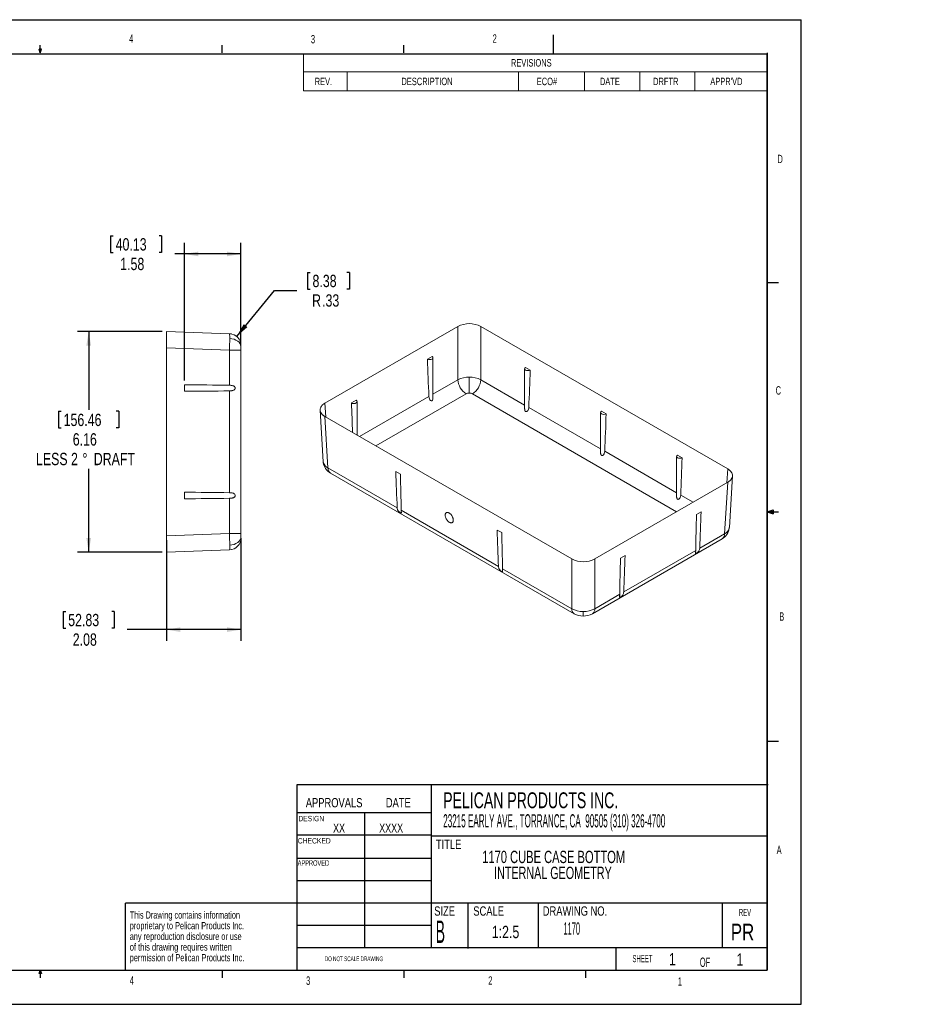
# Model space of a CAD drawing. Header units: inches. Extents: x 0 to 18.2, y 0 to 11.
# Tile 2 of 2: x 8.3 to 18.2, y 0 to 11. Entities that reach past the tile are written whole.
import ezdxf

# ---------------------------------------------------------------- set-up
doc = ezdxf.new("R2010")
doc.units = ezdxf.units.IN
doc.header["$MEASUREMENT"] = 0
doc.layers.add('SLD-0', color=7, linetype='Continuous')
doc.styles.add('SLDTEXTSTYLE0', font='TXT', dxfattribs={"width": 0.497779})
doc.styles.add('SLDTEXTSTYLE1', font='TXT', dxfattribs={"width": 0.594306})
doc.styles.add('SLDTEXTSTYLE10', font='TXT', dxfattribs={"width": 0.703125})
doc.styles.add('SLDTEXTSTYLE11', font='TXT', dxfattribs={"width": 0.705882})
doc.styles.add('SLDTEXTSTYLE12', font='TXT', dxfattribs={"width": 0.689516})
doc.styles.add('SLDTEXTSTYLE13', font='TXT', dxfattribs={"width": 0.704545})
doc.styles.add('SLDTEXTSTYLE14', font='TXT', dxfattribs={"width": 0.675})
doc.styles.add('SLDTEXTSTYLE15', font='TXT', dxfattribs={"width": 0.651316})
doc.styles.add('SLDTEXTSTYLE16', font='TXT', dxfattribs={"width": 0.4375})
doc.styles.add('SLDTEXTSTYLE2', font='TXT', dxfattribs={"width": 0.75})
doc.styles.add('SLDTEXTSTYLE3', font='TXT', dxfattribs={"width": 0.500002})
doc.styles.add('SLDTEXTSTYLE4', font='TXT', dxfattribs={"width": 0.605})
doc.styles.add('SLDTEXTSTYLE5', font='TXT', dxfattribs={"width": 0.501333})
doc.styles.add('SLDTEXTSTYLE6', font='TXT', dxfattribs={"width": 0.466179})
doc.styles.add('SLDTEXTSTYLE7', font='TXT', dxfattribs={"width": 0.552632})
doc.styles.add('SLDTEXTSTYLE8', font='TXT', dxfattribs={"width": 0.457579})
doc.styles.add('SLDTEXTSTYLE9', font='TXT', dxfattribs={"width": 0.663158})
doc.dimstyles.new('SLDDIMSTYLE0', dxfattribs={"dimtxt": 0.137795, "dimasz": 0.156, "dimexe": 0, "dimexo": 0.0625, "dimgap": 0.034449, "dimtad": 0, "dimtih": 1, "dimtoh": 1, "dimlfac": 2.5, "dimzin": 12, "dimdsep": 46, "dimtxsty": 'SLDTEXTSTYLE2', "dimsah": 1, "dimcen": 0.09, "dimadec": 0, "dimazin": 0, "dimtfac": 1, "dimtofl": 0, "dimtmove": 0, "dimatfit": 3, "dimfxl": 1, "dimtolj": 1, "dimtzin": 12, "dimarcsym": 0})
doc.dimstyles.new('SLDDIMSTYLE2', dxfattribs={"dimtxt": 0.137795, "dimasz": 0.156, "dimexe": 0, "dimexo": 0.0625, "dimgap": 0.034449, "dimtad": 0, "dimtih": 1, "dimtoh": 1, "dimlfac": 2.5, "dimzin": 12, "dimdsep": 46, "dimtxsty": 'SLDTEXTSTYLE2', "dimsah": 1, "dimcen": 0.09, "dimadec": 0, "dimazin": 0, "dimtfac": 1, "dimtofl": 0, "dimtmove": 0, "dimatfit": 3, "dimfxl": 1, "dimtolj": 1, "dimtzin": 12, "dimarcsym": 0})

# ---------------------------------------------------------------- blocks, each defined once
blk = doc.blocks.new('SW_NOTE_0')
at = {"layer": 'SLD-0', "color": 0, "char_height": 0.08, "attachment_point": 1}
for s, insert, style in [('This Drawing contains information ', (0, 0.102), 'SLDTEXTSTYLE10'), ('proprietary to Pelican Products Inc.', (0, -0.017), 'SLDTEXTSTYLE11'), ('any reproduction disclosure or use', (0, -0.137), 'SLDTEXTSTYLE10'), ('of this drawing requires written ', (0, -0.256), 'SLDTEXTSTYLE12'), ('permission of Pelican Products Inc.', (0, -0.375), 'SLDTEXTSTYLE13')]:
    blk.add_mtext(s, dxfattribs=dict(at, insert=insert, style=style))
blk = doc.blocks.new('SW_NOTE_1')
at = {"layer": 'SLD-0', "color": 0, "char_height": 0.1378, "attachment_point": 1}
for s, insert, style in [('1170 CUBE CASE BOTTOM ', (0, 0.176), 'SLDTEXTSTYLE14'), ('    INTERNAL GEOMETRY', (0, -0.002), 'SLDTEXTSTYLE15')]:
    blk.add_mtext(s, dxfattribs=dict(at, insert=insert, style=style))
blk = doc.blocks.new('SW_TABLEANNOTATION_0')
at = {"color": 0, "linetype": 'Continuous', "lineweight": 0}
for p, q in [((0, 0), (0, -0.414)), ((5.18, 0), (0, 0)), ((5.18, -0.414), (5.18, 0)), ((0, -0.202), (5.18, -0.202)), ((0.487, -0.202), (0.487, -0.414)), ((2.4, -0.202), (2.4, -0.414)), ((3.138, -0.202), (3.138, -0.414)), ((3.756, -0.202), (3.756, -0.414)), ((4.372, -0.202), (4.372, -0.414)), ((0, -0.414), (5.18, -0.414))]:
    blk.add_line(p, q, dxfattribs=at)
at = {"color": 0, "linetype": 'Continuous', "lineweight": 0, "attachment_point": 1, "style": 'SLDTEXTSTYLE2'}
for s, insert, char_height in [('REVISIONS', (2.317, -0.06), 0.0833), ('REV.', (0.125, -0.268), 0.0833), ('DESCRIPTION', (1.094, -0.268), 0.08333), ('ECO#', (2.606, -0.268), 0.0833), ('DATE', (3.311, -0.268), 0.0833), ('DRFTR', (3.905, -0.268), 0.0833), ("APPR'VD", (4.544, -0.268), 0.0833)]:
    blk.add_mtext(s, dxfattribs=dict(at, insert=insert, char_height=char_height))
blk = doc.blocks.new('*D14')
at = {"layer": 'SLD-0'}
for p, q in [((11.485, 8.176), (11.485, 7.991)), ((11.485, 8.176), (11.513, 8.176)), ((11.953, 8.176), (11.925, 8.176)), ((11.953, 8.176), (11.953, 7.991)), ((10.694, 7.462), (11.117, 7.974)), ((11.117, 7.974), (11.367, 7.974)), ((11.485, 7.991), (11.513, 7.991)), ((11.953, 7.991), (11.925, 7.991))]:
    blk.add_line(p, q, dxfattribs=at)
blk.add_solid([(10.694, 7.462), (10.813, 7.565), (10.773, 7.599)], dxfattribs=at)
at = {"layer": 'SLD-0', "attachment_point": 1, "style": 'SLDTEXTSTYLE2'}
for s, insert, char_height in [('8.38', (11.541, 8.15), 0.1378), ('R', (11.536, 7.932), 0.138), ('.33', (11.648, 7.932), 0.1378)]:
    blk.add_mtext(s, dxfattribs=dict(at, insert=insert, char_height=char_height))
blk = doc.blocks.new('*D15')
at = {"layer": 'SLD-0'}
for p, q in [((9.86, 7.516), (8.916, 7.516)), ((9.041, 7.516), (9.041, 6.641)), ((8.705, 6.625), (8.705, 6.439)), ((8.705, 6.625), (8.733, 6.625)), ((9.377, 6.625), (9.349, 6.625)), ((9.377, 6.625), (9.377, 6.439)), ((8.705, 6.439), (8.733, 6.439)), ((9.377, 6.439), (9.349, 6.439)), ((9.041, 5.052), (9.041, 5.983)), ((9.86, 5.052), (8.916, 5.052))]:
    blk.add_line(p, q, dxfattribs=at)
for points in [[(9.041, 7.516), (9.015, 7.36), (9.067, 7.36)], [(9.041, 5.052), (9.067, 5.208), (9.015, 5.208)]]:
    blk.add_solid(points, dxfattribs=at)
at = {"layer": 'SLD-0', "char_height": 0.1378, "attachment_point": 1, "style": 'SLDTEXTSTYLE2'}
for s, insert in [('156.46', (8.761, 6.598)), ('6.16', (8.863, 6.38)), ('LESS 2', (8.452, 6.161)), ('%%d', (8.971, 6.159)), (' DRAFT', (9.059, 6.161))]:
    blk.add_mtext(s, dxfattribs=dict(at, insert=insert))
blk = doc.blocks.new('*D16')
at = {"layer": 'SLD-0'}
for p, q in [((9.91, 5.184), (9.91, 4.061)), ((10.742, 5.209), (10.742, 4.061)), ((8.756, 4.388), (8.756, 4.203)), ((8.756, 4.388), (8.784, 4.388)), ((9.326, 4.388), (9.298, 4.388)), ((9.326, 4.388), (9.326, 4.203)), ((8.756, 4.203), (8.784, 4.203)), ((9.326, 4.203), (9.298, 4.203)), ((9.91, 4.186), (9.472, 4.186)), ((10.742, 4.186), (9.91, 4.186))]:
    blk.add_line(p, q, dxfattribs=at)
for points in [[(9.91, 4.186), (10.066, 4.16), (10.066, 4.212)], [(10.742, 4.186), (10.586, 4.212), (10.586, 4.16)]]:
    blk.add_solid(points, dxfattribs=at)
at = {"layer": 'SLD-0', "char_height": 0.1378, "attachment_point": 1, "style": 'SLDTEXTSTYLE2'}
for s, insert in [('52.83', (8.812, 4.362)), ('2.08', (8.863, 4.144))]:
    blk.add_mtext(s, dxfattribs=dict(at, insert=insert))
blk = doc.blocks.new('*D17')
at = {"layer": 'SLD-0'}
for p, q in [((9.286, 8.585), (9.286, 8.399)), ((9.286, 8.585), (9.314, 8.585)), ((9.856, 8.585), (9.828, 8.585)), ((9.856, 8.585), (9.856, 8.399)), ((10.11, 6.97), (10.11, 8.508)), ((10.742, 7.36), (10.742, 8.508)), ((9.286, 8.399), (9.314, 8.399)), ((9.856, 8.399), (9.828, 8.399)), ((10.11, 8.383), (10.003, 8.383)), ((10.742, 8.383), (10.11, 8.383))]:
    blk.add_line(p, q, dxfattribs=at)
for points in [[(10.11, 8.383), (10.266, 8.357), (10.266, 8.409)], [(10.742, 8.383), (10.586, 8.409), (10.586, 8.357)]]:
    blk.add_solid(points, dxfattribs=at)
at = {"layer": 'SLD-0', "char_height": 0.1378, "attachment_point": 1, "style": 'SLDTEXTSTYLE2'}
for s, insert in [('40.13', (9.342, 8.559)), ('1.58', (9.393, 8.34))]:
    blk.add_mtext(s, dxfattribs=dict(at, insert=insert))

msp = doc.modelspace()

# ---------------------------------------------------------------- linework, layer by layer
at = {"color": 7, "linetype": 'Continuous', "lineweight": 15}
for p, q in [((9.9096, 7.5163), (10.6142, 7.4917)), ((10.6377, 7.4888), (10.6147, 7.4908)), ((13.1642, 7.5729), (13.1642, 6.9775)), ((13.4214, 6.9775), (13.4214, 7.5729)), ((10.6142, 7.3098), (9.9096, 7.3344)), ((10.6142, 6.9158), (10.6142, 7.3098)), ((10.6142, 7.3098), (10.7416, 7.3098)), ((10.7416, 7.3598), (10.7416, 7.3452)), ((10.7416, 7.3452), (10.7416, 7.3098)), ((10.7416, 7.3098), (10.7416, 5.2589)), ((12.8763, 7.2378), (12.8254, 7.2084)), ((12.8869, 6.7785), (12.8869, 7.2231)), ((13.9109, 7.1006), (13.9109, 6.6556)), ((13.9723, 7.0859), (13.9214, 7.1153)), ((13.1642, 6.9775), (12.8869, 6.8174)), ((13.2928, 6.8281), (13.2928, 7.0067)), ((13.9109, 6.695), (13.4214, 6.9775)), ((10.1096, 6.8484), (10.1096, 6.9204)), ((10.6142, 5.7158), (10.6142, 6.853)), ((11.6885, 6.5618), (11.6792, 6.7157)), ((12.0278, 6.7479), (11.9769, 6.7185)), ((12.0383, 6.3598), (12.0383, 6.7332)), ((12.8411, 6.791), (12.0663, 6.3437)), ((12.2496, 6.2378), (13.2575, 6.8196)), ((13.3281, 6.8196), (15.6088, 5.5031)), ((11.626, 6.6377), (11.6609, 6.0609)), ((14.7594, 6.2051), (13.9566, 6.6686)), ((14.7594, 6.6108), (14.7594, 6.1657)), ((14.8208, 6.5961), (14.7699, 6.6255)), ((11.6792, 6.5672), (11.714, 5.9918)), ((15.6079, 5.7153), (14.8051, 6.1787)), ((11.6627, 6.0527), (11.6613, 6.0609)), ((15.6079, 6.1209), (15.6079, 5.6759)), ((15.6694, 6.1062), (15.6185, 6.1356)), ((11.714, 5.9918), (12.4876, 5.5452)), ((12.4719, 5.9519), (12.5228, 5.9226)), ((16.1792, 5.9809), (16.1699, 5.827)), ((11.7412, 5.9351), (14.4643, 4.3632)), ((16.1444, 5.2571), (16.1792, 5.8324)), ((16.1975, 5.3261), (16.2324, 5.903)), ((10.1096, 5.6484), (10.1096, 5.7204)), ((10.6142, 5.2589), (10.6142, 5.653)), ((15.7921, 5.6089), (15.6536, 5.6889)), ((12.532, 5.5196), (13.619, 4.8921)), ((15.8306, 5.4735), (15.8815, 5.5029)), ((13.6032, 5.2988), (13.6541, 5.2694)), ((16.197, 5.3261), (16.1957, 5.318)), ((9.9096, 5.2343), (10.6142, 5.2589)), ((10.7416, 5.2589), (10.6142, 5.2589)), ((10.7416, 5.2589), (10.7416, 5.2236)), ((10.7416, 5.2236), (10.7416, 5.2089)), ((14.6669, 4.3632), (16.1171, 5.2004)), ((15.8658, 5.0962), (16.1444, 5.2571)), ((10.6142, 5.077), (9.9096, 5.0524)), ((10.6146, 5.0788), (10.6142, 5.077)), ((10.6147, 5.0779), (10.6377, 5.08)), ((15.0172, 4.6064), (15.8214, 5.0706)), ((14.437, 4.4199), (14.437, 4.9751)), ((14.6942, 4.9751), (14.6942, 4.4199)), ((14.9821, 4.9837), (15.033, 5.0131)), ((13.6633, 4.8665), (14.437, 4.4199)), ((14.6942, 4.4199), (14.9729, 4.5807)), ((14.5656, 4.337), (14.5656, 4.3876))]:
    msp.add_line(p, q, dxfattribs=at)
at = {"color": 144, "linetype": 'Continuous', "lineweight": 0}
for p, q in [((11.6792, 6.7157), (13.1642, 7.5729)), ((13.4214, 7.5729), (16.1792, 5.9809)), ((9.9096, 7.3344), (9.9096, 5.2343)), ((14.437, 4.9751), (11.6792, 6.5672)), ((16.1792, 5.8324), (14.6942, 4.9751))]:
    msp.add_line(p, q, dxfattribs=at)
at = {"color": 7, "linetype": 'Continuous', "lineweight": 15, "flags": 128}
for points in [[(10.7416, 7.3452), (10.7392, 7.3628), (10.7322, 7.3798), (10.7207, 7.3956), (10.7052, 7.4095), (10.6863, 7.4211), (10.6646, 7.43), (10.6409, 7.4358), (10.6161, 7.4384)], [(12.8254, 7.2084), (12.8371, 7.2039), (12.8509, 7.2023), (12.8646, 7.2039), (12.8763, 7.2084), (12.8841, 7.2151), (12.8869, 7.2231), (12.8841, 7.231), (12.8763, 7.2378)], [(13.9214, 7.1153), (13.9136, 7.1086), (13.9109, 7.1006), (13.9136, 7.0927), (13.9214, 7.0859), (13.9331, 7.0814), (13.9469, 7.0798), (13.9606, 7.0814), (13.9723, 7.0859)], [(11.9769, 6.7185), (11.9886, 6.714), (12.0023, 6.7124), (12.0161, 6.714), (12.0278, 6.7185), (12.0356, 6.7253), (12.0383, 6.7332), (12.0356, 6.7412), (12.0278, 6.7479)], [(12.8868, 6.7785), (12.8867, 6.7703), (12.8846, 6.7575), (12.8818, 6.7508), (12.8774, 6.7458), (12.8725, 6.7437), (12.8675, 6.7437), (12.8608, 6.7466), (12.8525, 6.7549), (12.8474, 6.7638), (12.8438, 6.7738), (12.8411, 6.791), (12.8411, 6.791)], [(14.7699, 6.6255), (14.7621, 6.6187), (14.7594, 6.6108), (14.7621, 6.6028), (14.7699, 6.5961), (14.7816, 6.5916), (14.7954, 6.59), (14.8092, 6.5916), (14.8208, 6.5961)], [(11.6657, 6.0401), (11.6644, 6.0443), (11.6616, 6.0568)], [(15.6185, 6.1356), (15.6106, 6.1289), (15.6079, 6.1209), (15.6106, 6.113), (15.6185, 6.1062), (15.6301, 6.1017), (15.6439, 6.1001), (15.6577, 6.1017), (15.6694, 6.1062)], [(10.7416, 5.2236), (10.7392, 5.2059), (10.7322, 5.1889), (10.7207, 5.1732), (10.7052, 5.1592), (10.6863, 5.1476), (10.6646, 5.1387), (10.6409, 5.1329), (10.6161, 5.1303)]]:
    msp.add_lwpolyline(points, dxfattribs=at)
at = {"color": 144, "linetype": 'Continuous', "lineweight": 0}
for centre, start, end in [((13.2928, 7.3248), 62.6018, 117.3982), ((14.5656, 5.2233), 242.6018, 297.3982)]:
    msp.add_arc(centre, 0.2795, start, end, dxfattribs=at)
at = {"color": 7, "linetype": 'Continuous', "lineweight": 15}
for centre, radius, start, end in [((10.2946, 7.4536), 0.3218, 357.28985, 6.80025), ((10.6096, 7.3598), 0.132, 0, 88), ((5.2825, 7.4531), 5.3336, 358.4608, 359.84204), ((37.3887, 7.9245), 24.5737, 181.66997, 182.64375), ((-11.1033, 7.8213), 25.0864, 357.3662, 358.32008), ((13.2875, 6.7319), 0.2748, 88.88939, 116.6561), ((13.3673, 6.9911), 0.2036, 183.81395, 237.3409), ((13.2981, 6.7319), 0.2748, 63.3439, 91.1106), ((13.2183, 6.9911), 0.2036, 302.6591, 356.18605), ((10.1252, -19.0027), 25.923, 88.91918, 90.03454), ((10.1206, 33.2778), 26.4294, 269.97615, 271.07014), ((37.9517, 7.4838), 25.9861, 181.68763, 182.41585), ((-10.2548, 7.3315), 25.0864, 357.3662, 358.32008), ((11.819, 6.0732), 0.1585, 187.39711, 240.58338), ((11.7459, 6.0708), 0.0852, 192.23631, 247.94926), ((-9.4063, 6.8417), 25.0864, 357.3662, 358.32008), ((11.7782, 5.9878), 0.0644, 176.42553, 234.96706), ((37.334, 6.7091), 24.8736, 181.74436, 182.68194), ((-11.1505, 5.1804), 23.6849, 0.82068, 1.79573), ((10.1206, -20.7091), 26.4294, 88.92986, 90.02385), ((10.1252, 31.5714), 25.923, 269.96546, 271.08082), ((-8.5402, 6.2431), 24.4329, 357.3096, 358.2641), ((40.0026, 4.7199), 24.1838, 178.21432, 179.16926), ((38.4654, 6.056), 24.8736, 181.74436, 182.68194), ((16.0393, 5.3384), 0.1585, 299.41662, 352.60289), ((16.1125, 5.336), 0.0852, 292.05074, 347.76369), ((5.2825, 5.1156), 5.3336, 0.15796, 1.5392), ((10.6096, 5.2089), 0.132, 272, 360), ((-10.0192, 4.5272), 23.6849, 0.82068, 1.79573), ((16.0802, 5.253), 0.0644, 305.03294, 3.57447), ((10.2407, 5.1155), 0.3757, 354.39607, 2.26027), ((38.6554, 4.2415), 23.6849, 178.20427, 179.17932), ((-9.8292, 5.7702), 24.8736, 357.31806, 358.25564), ((14.5012, 4.4159), 0.0644, 176.4247, 234.97715), ((14.5607, 4.6408), 0.2532, 240.73828, 271.09512), ((14.5704, 4.6408), 0.2532, 268.90488, 299.26172), ((14.6307, 4.4158), 0.0637, 304.60493, 3.694), ((14.5648, 4.5434), 0.2064, 240.84281, 270.22587), ((14.5664, 4.5434), 0.2064, 269.77413, 299.15719)]:
    msp.add_arc(centre, radius, start, end, dxfattribs=at)
at = {"color": 144, "linetype": 'Continuous', "lineweight": 0}
for points, knots in [([(9.9096, 7.3344), (9.9096, 7.3362), (9.9096, 7.3397), (9.9096, 7.345), (9.9096, 7.3503), (9.9096, 7.3554), (9.9096, 7.3606), (9.9096, 7.3657), (9.9096, 7.3707), (9.9096, 7.3757), (9.9096, 7.3806), (9.9096, 7.3854), (9.9096, 7.3902), (9.9096, 7.3949), (9.9096, 7.3995), (9.9096, 7.4137), (9.9096, 7.4362), (9.9096, 7.4639), (9.9096, 7.4866), (9.9096, 7.4995), (9.9096, 7.5061), (9.9096, 7.5091), (9.9096, 7.5117), (9.9096, 7.5137), (9.9096, 7.5152), (9.9096, 7.5162), (9.9096, 7.5163), (9.9096, 7.5163)], [0, 0, 0, 0, 0.0186048, 0.0370972, 0.0554771, 0.0737446, 0.0918998, 0.1099426, 0.1278731, 0.1456913, 0.1633972, 0.1809908, 0.1984722, 0.2158414, 0.2330984, 0.2502432, 0.3759445, 0.5000123, 0.6240801, 0.7497814, 0.7841801, 0.8190275, 0.8543236, 0.8900687, 0.9262631, 0.9629068, 1, 1, 1, 1]), ([(11.6792, 6.7157), (11.6779, 6.7149), (11.6754, 6.7135), (11.6719, 6.7112), (11.6684, 6.7089), (11.6652, 6.7066), (11.662, 6.7042), (11.659, 6.7018), (11.6561, 6.6994), (11.6533, 6.6969), (11.6507, 6.6944), (11.6482, 6.6919), (11.6459, 6.6893), (11.6437, 6.6868), (11.6416, 6.6842), (11.6356, 6.6761), (11.6282, 6.662), (11.6247, 6.6414), (11.6282, 6.6208), (11.6361, 6.6058), (11.6437, 6.596), (11.6482, 6.5909), (11.6533, 6.5859), (11.6589, 6.581), (11.6651, 6.5762), (11.6718, 6.5715), (11.6767, 6.5686), (11.6792, 6.5672)], [0, 0, 0, 0, 0.0186048, 0.0370972, 0.0554771, 0.0737446, 0.0918998, 0.1099426, 0.1278731, 0.1456913, 0.1633972, 0.1809908, 0.1984722, 0.2158414, 0.2330984, 0.2502432, 0.3759445, 0.5000123, 0.6240801, 0.7497814, 0.7841801, 0.8190275, 0.8543236, 0.8900687, 0.9262631, 0.9629068, 1, 1, 1, 1]), ([(16.1792, 5.8324), (16.1805, 5.8331), (16.1829, 5.8346), (16.1865, 5.8368), (16.1899, 5.8391), (16.1932, 5.8415), (16.1964, 5.8438), (16.1994, 5.8462), (16.2023, 5.8487), (16.205, 5.8512), (16.2077, 5.8536), (16.2101, 5.8562), (16.2125, 5.8587), (16.2147, 5.8613), (16.2167, 5.8639), (16.2228, 5.8719), (16.2302, 5.8861), (16.2337, 5.9066), (16.2302, 5.9272), (16.2223, 5.9423), (16.2147, 5.952), (16.2102, 5.9572), (16.2051, 5.9622), (16.1995, 5.9671), (16.1933, 5.9719), (16.1866, 5.9765), (16.1817, 5.9794), (16.1792, 5.9809)], [0, 0, 0, 0, 0.0186048, 0.0370972, 0.0554771, 0.0737446, 0.0918998, 0.1099426, 0.1278731, 0.1456913, 0.1633972, 0.1809908, 0.1984722, 0.2158414, 0.2330984, 0.2502432, 0.3759445, 0.5000123, 0.6240801, 0.7497814, 0.7841801, 0.8190275, 0.8543236, 0.8900687, 0.9262631, 0.9629068, 1, 1, 1, 1]), ([(13.0699, 5.3853), (13.0692, 5.3857), (13.0677, 5.3866), (13.0655, 5.3881), (13.0632, 5.3897), (13.0588, 5.3931), (13.0522, 5.3991), (13.0441, 5.4085), (13.037, 5.419), (13.031, 5.4302), (13.0265, 5.4417), (13.0236, 5.453), (13.0224, 5.4636), (13.0229, 5.4733), (13.0253, 5.4816), (13.0292, 5.4881), (13.0347, 5.4927), (13.0415, 5.4952), (13.0493, 5.4954), (13.0561, 5.4938), (13.0611, 5.4918), (13.0641, 5.4904), (13.0659, 5.4894), (13.0668, 5.4889)], [0, 0, 0, 0, 0.01567526, 0.03129148, 0.04689706, 0.06258305, 0.12507158, 0.18756012, 0.25004865, 0.31253718, 0.37502571, 0.43751424, 0.50000277, 0.5624913, 0.62497983, 0.68746836, 0.74995689, 0.81244542, 0.87493396, 0.9374225, 0.96246151, 0.98117704, 1, 1, 1, 1]), ([(13.0668, 5.4889), (13.0675, 5.4884), (13.069, 5.4876), (13.0712, 5.4861), (13.0735, 5.4845), (13.0779, 5.4811), (13.0845, 5.4751), (13.0926, 5.4657), (13.0997, 5.4552), (13.1057, 5.444), (13.1102, 5.4325), (13.1131, 5.4212), (13.1143, 5.4106), (13.1137, 5.4009), (13.1114, 5.3926), (13.1075, 5.3861), (13.102, 5.3815), (13.0952, 5.379), (13.0874, 5.3788), (13.0806, 5.3804), (13.0756, 5.3824), (13.0726, 5.3838), (13.0708, 5.3848), (13.0699, 5.3853)], [0, 0, 0, 0, 0.0156753, 0.0312915, 0.0468971, 0.062583, 0.1250716, 0.1875601, 0.2500486, 0.3125372, 0.3750257, 0.4375142, 0.5000028, 0.5624913, 0.6249798, 0.6874684, 0.7499569, 0.8124454, 0.874934, 0.9374225, 0.9624615, 0.981177, 1, 1, 1, 1]), ([(9.9096, 5.0524), (9.9096, 5.0524), (9.9096, 5.0525), (9.9096, 5.0527), (9.9096, 5.0531), (9.9096, 5.0536), (9.9096, 5.0543), (9.9096, 5.0551), (9.9096, 5.056), (9.9096, 5.0571), (9.9096, 5.0583), (9.9096, 5.0597), (9.9096, 5.0611), (9.9096, 5.0627), (9.9096, 5.0644), (9.9096, 5.0701), (9.9096, 5.0821), (9.9096, 5.1049), (9.9096, 5.1325), (9.9096, 5.1565), (9.9096, 5.1739), (9.9096, 5.1833), (9.9096, 5.1931), (9.9096, 5.2031), (9.9096, 5.2133), (9.9096, 5.2238), (9.9096, 5.2308), (9.9096, 5.2343)], [0, 0, 0, 0, 0.0186048, 0.0370972, 0.0554771, 0.0737446, 0.0918998, 0.1099426, 0.1278731, 0.1456913, 0.1633972, 0.1809908, 0.1984722, 0.2158414, 0.2330984, 0.2502432, 0.3759445, 0.5000123, 0.6240801, 0.7497814, 0.7841801, 0.8190275, 0.8543236, 0.8900687, 0.9262631, 0.9629068, 1, 1, 1, 1]), ([(9.9096, 5.2343), (9.9096, 5.2325), (9.9096, 5.229), (9.9096, 5.2237), (9.9096, 5.2185), (9.9096, 5.2133), (9.9096, 5.2082), (9.9096, 5.2031), (9.9096, 5.198), (9.9096, 5.1931), (9.9096, 5.1882), (9.9096, 5.1833), (9.9096, 5.1786), (9.9096, 5.1739), (9.9096, 5.1692), (9.9096, 5.1551), (9.9096, 5.1325), (9.9096, 5.1049), (9.9096, 5.0821), (9.9096, 5.0693), (9.9096, 5.0626), (9.9096, 5.0596), (9.9096, 5.057), (9.9096, 5.055), (9.9096, 5.0535), (9.9096, 5.0526), (9.9096, 5.0525), (9.9096, 5.0524)], [0, 0, 0, 0, 0.0186048, 0.0370972, 0.0554771, 0.0737446, 0.0918998, 0.1099426, 0.1278731, 0.1456913, 0.1633972, 0.1809908, 0.1984722, 0.2158414, 0.2330984, 0.2502432, 0.3759445, 0.5000123, 0.6240801, 0.7497814, 0.7841801, 0.8190275, 0.8543236, 0.8900687, 0.9262631, 0.9629068, 1, 1, 1, 1])]:
    msp.add_open_spline(points, degree=3, knots=knots, dxfattribs=at)
at = {"color": 7, "linetype": 'Continuous', "lineweight": 15}
for points, knots in [([(10.6142, 6.853), (10.6209, 6.8531), (10.6274, 6.8535), (10.637, 6.8547), (10.6402, 6.8552), (10.6465, 6.8564), (10.6496, 6.8572), (10.6556, 6.8592), (10.6585, 6.8604), (10.6641, 6.8633), (10.6666, 6.865), (10.6712, 6.8692), (10.6732, 6.8718), (10.6754, 6.8761), (10.6759, 6.8777), (10.6767, 6.8809), (10.6769, 6.8826), (10.677, 6.8876), (10.6762, 6.8909), (10.674, 6.8953), (10.6732, 6.8967), (10.6713, 6.8992), (10.6702, 6.9004), (10.6668, 6.9036), (10.6642, 6.9054), (10.6587, 6.9083), (10.6558, 6.9095), (10.6468, 6.9124), (10.6405, 6.9136), (10.6275, 6.9152), (10.6209, 6.9156), (10.6142, 6.9158)], [0, 0, 0, 0, 0.125, 0.125, 0.1875, 0.1875, 0.25, 0.25, 0.3125, 0.3125, 0.375, 0.375, 0.4375, 0.4375, 0.46875, 0.46875, 0.5, 0.5, 0.5625, 0.5625, 0.59375, 0.59375, 0.625, 0.625, 0.6875, 0.6875, 0.75, 0.75, 0.875, 0.875, 1, 1, 1, 1]), ([(13.2928, 6.8281), (13.2863, 6.8281), (13.2797, 6.8274), (13.2676, 6.8245), (13.2621, 6.8223), (13.2575, 6.8196)], [0, 0, 0, 0, 0.5, 0.5, 1, 1, 1, 1]), ([(13.3281, 6.8196), (13.3235, 6.8223), (13.318, 6.8245), (13.3059, 6.8274), (13.2993, 6.8281), (13.2928, 6.8281)], [0, 0, 0, 0, 0.5, 0.5, 1, 1, 1, 1]), ([(13.9566, 6.6686), (13.9561, 6.6636), (13.9551, 6.6535), (13.9509, 6.6418), (13.9465, 6.6341), (13.9434, 6.6299), (13.9398, 6.6261), (13.9361, 6.6235), (13.9326, 6.6219), (13.9297, 6.6211), (13.9268, 6.621), (13.9241, 6.6214), (13.9215, 6.6225), (13.9192, 6.6242), (13.9166, 6.6269), (13.9144, 6.6308), (13.9128, 6.6357), (13.9116, 6.6413), (13.9109, 6.648), (13.9109, 6.6531), (13.9109, 6.6556)], [0, 0, 0, 0, 0.1536787, 0.3121667, 0.3637722, 0.415834, 0.4674966, 0.5202633, 0.5540248, 0.5885187, 0.6171197, 0.6465004, 0.6781352, 0.7051796, 0.733043, 0.7875438, 0.8285234, 0.8706549, 0.9351196, 1, 1, 1, 1]), ([(14.8051, 6.1787), (14.8046, 6.1737), (14.8036, 6.1636), (14.7994, 6.1519), (14.795, 6.1442), (14.792, 6.14), (14.7883, 6.1363), (14.7847, 6.1336), (14.7812, 6.132), (14.7782, 6.1313), (14.7753, 6.1311), (14.7726, 6.1316), (14.77, 6.1327), (14.7677, 6.1343), (14.7652, 6.137), (14.763, 6.1409), (14.7613, 6.1459), (14.7601, 6.1515), (14.7595, 6.1582), (14.7594, 6.1632), (14.7594, 6.1657)], [0, 0, 0, 0, 0.1536787, 0.3121667, 0.3637722, 0.415834, 0.4674966, 0.5202633, 0.5540248, 0.5885187, 0.6171197, 0.6465004, 0.6781352, 0.7051795, 0.733043, 0.7875438, 0.8285234, 0.8706549, 0.9351196, 1, 1, 1, 1]), ([(10.6142, 5.653), (10.6209, 5.6531), (10.6274, 5.6535), (10.637, 5.6547), (10.6402, 5.6552), (10.6465, 5.6564), (10.6496, 5.6572), (10.6556, 5.6592), (10.6585, 5.6604), (10.6641, 5.6633), (10.6666, 5.665), (10.6712, 5.6692), (10.6732, 5.6718), (10.6754, 5.6761), (10.6759, 5.6777), (10.6767, 5.6809), (10.6769, 5.6826), (10.677, 5.6876), (10.6762, 5.6909), (10.674, 5.6953), (10.6732, 5.6967), (10.6713, 5.6992), (10.6702, 5.7004), (10.6668, 5.7036), (10.6642, 5.7054), (10.6587, 5.7083), (10.6558, 5.7095), (10.6468, 5.7124), (10.6405, 5.7136), (10.6275, 5.7152), (10.6209, 5.7156), (10.6142, 5.7158)], [0, 0, 0, 0, 0.125, 0.125, 0.1875, 0.1875, 0.25, 0.25, 0.3125, 0.3125, 0.375, 0.375, 0.4375, 0.4375, 0.46875, 0.46875, 0.5, 0.5, 0.5625, 0.5625, 0.59375, 0.59375, 0.625, 0.625, 0.6875, 0.6875, 0.75, 0.75, 0.875, 0.875, 1, 1, 1, 1]), ([(15.6536, 5.6889), (15.6532, 5.6839), (15.6522, 5.6738), (15.648, 5.6621), (15.6436, 5.6544), (15.6405, 5.6502), (15.6369, 5.6465), (15.6332, 5.6438), (15.6297, 5.6422), (15.6267, 5.6414), (15.6239, 5.6413), (15.6211, 5.6417), (15.6185, 5.6428), (15.6162, 5.6445), (15.6137, 5.6472), (15.6115, 5.6511), (15.6098, 5.656), (15.6087, 5.6616), (15.608, 5.6683), (15.6079, 5.6734), (15.6079, 5.6759)], [0, 0, 0, 0, 0.1536787, 0.3121667, 0.3637722, 0.415834, 0.4674966, 0.5202633, 0.5540248, 0.5885187, 0.6171197, 0.6465004, 0.6781352, 0.7051795, 0.733043, 0.7875438, 0.8285234, 0.8706549, 0.9351196, 1, 1, 1, 1]), ([(12.4876, 5.5452), (12.4878, 5.5398), (12.4886, 5.5346), (12.4907, 5.527), (12.4916, 5.5245), (12.4937, 5.5196), (12.4949, 5.5171), (12.4977, 5.5122), (12.4994, 5.5098), (12.5031, 5.5051), (12.5052, 5.5028), (12.5098, 5.4982), (12.5123, 5.496), (12.5163, 5.493), (12.5176, 5.492), (12.5202, 5.4903), (12.5215, 5.4894), (12.5251, 5.4874), (12.5271, 5.4865), (12.5293, 5.4859), (12.53, 5.4859), (12.531, 5.486), (12.5315, 5.4861), (12.5325, 5.4869), (12.5329, 5.4878), (12.5333, 5.4901), (12.5333, 5.4916), (12.5332, 5.4964), (12.5329, 5.5004), (12.5323, 5.5094), (12.532, 5.5143), (12.532, 5.5196)], [0, 0, 0, 0, 0.125, 0.125, 0.1875, 0.1875, 0.25, 0.25, 0.3125, 0.3125, 0.375, 0.375, 0.4375, 0.4375, 0.46875, 0.46875, 0.5, 0.5, 0.5625, 0.5625, 0.59375, 0.59375, 0.625, 0.625, 0.6875, 0.6875, 0.75, 0.75, 0.875, 0.875, 1, 1, 1, 1]), ([(15.8214, 5.0706), (15.8213, 5.0653), (15.8211, 5.0604), (15.8206, 5.0538), (15.8205, 5.0517), (15.8202, 5.0478), (15.8201, 5.0459), (15.82, 5.0426), (15.82, 5.0412), (15.8205, 5.0388), (15.8208, 5.0379), (15.8222, 5.0369), (15.8232, 5.0367), (15.8254, 5.0372), (15.8263, 5.0375), (15.8282, 5.0384), (15.8293, 5.0389), (15.8329, 5.041), (15.8355, 5.0428), (15.8395, 5.0458), (15.8408, 5.0469), (15.8433, 5.0491), (15.8445, 5.0502), (15.8481, 5.0536), (15.8501, 5.0559), (15.8539, 5.0606), (15.8555, 5.0631), (15.8598, 5.0703), (15.8619, 5.0753), (15.8647, 5.0856), (15.8655, 5.0908), (15.8658, 5.0962)], [0, 0, 0, 0, 0.125, 0.125, 0.1875, 0.1875, 0.25, 0.25, 0.3125, 0.3125, 0.375, 0.375, 0.4375, 0.4375, 0.46875, 0.46875, 0.5, 0.5, 0.5625, 0.5625, 0.59375, 0.59375, 0.625, 0.625, 0.6875, 0.6875, 0.75, 0.75, 0.875, 0.875, 1, 1, 1, 1]), ([(13.619, 4.8921), (13.6192, 4.8867), (13.62, 4.8815), (13.6221, 4.8739), (13.623, 4.8714), (13.625, 4.8665), (13.6262, 4.864), (13.6291, 4.8591), (13.6307, 4.8567), (13.6345, 4.8519), (13.6365, 4.8496), (13.6412, 4.8451), (13.6437, 4.8429), (13.6477, 4.8398), (13.649, 4.8389), (13.6516, 4.8371), (13.6529, 4.8363), (13.6564, 4.8342), (13.6584, 4.8333), (13.6607, 4.8328), (13.6613, 4.8327), (13.6624, 4.8328), (13.6628, 4.833), (13.6639, 4.8338), (13.6643, 4.8347), (13.6647, 4.837), (13.6647, 4.8385), (13.6646, 4.8433), (13.6642, 4.8473), (13.6637, 4.8563), (13.6634, 4.8612), (13.6633, 4.8665)], [0, 0, 0, 0, 0.125, 0.125, 0.1875, 0.1875, 0.25, 0.25, 0.3125, 0.3125, 0.375, 0.375, 0.4375, 0.4375, 0.46875, 0.46875, 0.5, 0.5, 0.5625, 0.5625, 0.59375, 0.59375, 0.625, 0.625, 0.6875, 0.6875, 0.75, 0.75, 0.875, 0.875, 1, 1, 1, 1]), ([(14.9729, 4.5807), (14.9728, 4.5754), (14.9725, 4.5706), (14.9721, 4.5639), (14.972, 4.5618), (14.9717, 4.5579), (14.9716, 4.5561), (14.9715, 4.5528), (14.9715, 4.5514), (14.9719, 4.549), (14.9723, 4.5481), (14.9737, 4.547), (14.9747, 4.5469), (14.9769, 4.5474), (14.9778, 4.5477), (14.9797, 4.5485), (14.9808, 4.5491), (14.9843, 4.5511), (14.987, 4.5529), (14.991, 4.556), (14.9923, 4.5571), (14.9948, 4.5592), (14.996, 4.5603), (14.9995, 4.5638), (15.0016, 4.5661), (15.0053, 4.5708), (15.007, 4.5732), (15.0113, 4.5805), (15.0133, 4.5854), (15.0162, 4.5957), (15.017, 4.601), (15.0172, 4.6064)], [0, 0, 0, 0, 0.125, 0.125, 0.1875, 0.1875, 0.25, 0.25, 0.3125, 0.3125, 0.375, 0.375, 0.4375, 0.4375, 0.46875, 0.46875, 0.5, 0.5, 0.5625, 0.5625, 0.59375, 0.59375, 0.625, 0.625, 0.6875, 0.6875, 0.75, 0.75, 0.875, 0.875, 1, 1, 1, 1])]:
    msp.add_open_spline(points, degree=3, knots=knots, dxfattribs=at)
at = {"layer": 'SLD-0'}
for p, q in [((0, 11), (17, 11)), ((17, 0), (17, 11)), ((14.23, 10.8306), (14.23, 10.6173)), ((0.38, 10.62), (16.62, 10.62)), ((16.62, 0.38), (16.62, 10.62)), ((11.37, 2.4554), (16.6316, 2.4554)), ((11.37, 0.38), (11.37, 2.4554)), ((12.87, 0.63), (12.87, 2.4554)), ((12.87, 2.1378), (11.37, 2.1378)), ((12.126, 0.6274), (12.126, 2.1351)), ((12.87, 1.8878), (11.37, 1.8878)), ((16.62, 1.88), (12.87, 1.88)), ((12.87, 1.63), (11.37, 1.63)), ((12.87, 1.38), (11.37, 1.38)), ((16.62, 1.1317), (9.452, 1.1317)), ((9.452, 0.38), (9.452, 1.1317)), ((13.2808, 0.6225), (13.2808, 1.1225)), ((14.064, 0.63), (14.064, 1.13)), ((16.12, 0.63), (16.12, 1.13)), ((12.87, 0.88), (11.37, 0.88)), ((16.62, 0.63), (11.37, 0.63)), ((14.9322, 0.38), (14.9322, 0.63)), ((0.38, 0.38), (16.62, 0.38)), ((0, 0), (17, 0))]:
    msp.add_line(p, q, dxfattribs=at)
at = {"layer": 'SLD-0', "color": 179, "linetype": 'Continuous'}
for p, q in [((8.5, 10.63), (8.4868, 10.6719)), ((8.5126, 10.6719), (8.4868, 10.6719)), ((8.493, 10.6719), (8.5, 10.63)), ((8.5, 10.63), (8.5, 10.7148)), ((8.5, 10.63), (8.5126, 10.6719)), ((8.5049, 10.6719), (8.5, 10.63)), ((10.53, 10.63), (10.53, 10.7148)), ((12.5598, 10.63), (12.5598, 10.7148)), ((16.62, 10.63), (16.62, 0.38)), ((16.62, 8.0632), (16.745, 8.0632)), ((16.62, 5.5007), (16.6872, 5.5247)), ((16.62, 5.5007), (16.6872, 5.5098)), ((16.62, 5.5007), (16.745, 5.5007)), ((16.62, 5.5007), (16.6872, 5.4781)), ((16.62, 5.5007), (16.6872, 5.4904)), ((16.6872, 5.5247), (16.6872, 5.4781)), ((16.62, 2.9382), (16.745, 2.9382)), ((8.4868, 0.3454), (8.5, 0.38)), ((8.5126, 0.3454), (8.4868, 0.3454)), ((8.5, 0.38), (8.5, 0.2952)), ((8.5, 0.38), (8.5126, 0.3454)), ((10.53, 0.38), (10.53, 0.2952)), ((12.5598, 0.38), (12.5598, 0.2952)), ((14.5898, 0.38), (14.5898, 0.2952))]:
    msp.add_line(p, q, dxfattribs=at)

# ---------------------------------------------------------------- block references
at = {"color": 7, "linetype": 'Continuous', "lineweight": 0}
msp.add_blockref('SW_TABLEANNOTATION_0', (11.4404, 10.62), dxfattribs=at)
at = {"layer": 'SLD-0'}
for name, p in [('SW_NOTE_1', (13.4365, 1.5395)), ('SW_NOTE_0', (9.4995, 0.9359))]:
    msp.add_blockref(name, p, dxfattribs=at)

# ---------------------------------------------------------------- texts
at = {"layer": 'SLD-0', "attachment_point": 1}
for s, insert, char_height, style in [('4', (9.4937, 10.8356), 0.0938, 'SLDTEXTSTYLE7'), ('3', (11.5234, 10.8295), 0.0938, 'SLDTEXTSTYLE7'), ('2', (13.5529, 10.8362), 0.0938, 'SLDTEXTSTYLE7'), ('D', (16.7351, 9.491), 0.0938, 'SLDTEXTSTYLE7'), ('C', (16.7149, 6.905), 0.0938, 'SLDTEXTSTYLE7'), ('B', (16.7552, 4.379), 0.0938, 'SLDTEXTSTYLE7'), ('PELICAN PRODUCTS INC.', (13.0012, 2.3682), 0.177165, 'SLDTEXTSTYLE9'), ('APPROVALS', (11.4658, 2.3044), 0.10417, 'SLDTEXTSTYLE2'), ('DATE', (12.3599, 2.3044), 0.10417, 'SLDTEXTSTYLE2'), ('DESIGN', (11.3831, 2.1051), 0.06, 'SLDTEXTSTYLE2'), (' XX', (11.7426, 2.0188), 0.1, 'SLDTEXTSTYLE2'), ('XXXX', (12.2857, 2.0188), 0.1, 'SLDTEXTSTYLE2'), ('CHECKED', (11.3769, 1.8569), 0.06, 'SLDTEXTSTYLE2'), ('TITLE', (12.9194, 1.8397), 0.10417, 'SLDTEXTSTYLE2'), ('A', (16.7258, 1.7726), 0.0938, 'SLDTEXTSTYLE7'), ('APPROVED', (11.3752, 1.6101), 0.0625, 'SLDTEXTSTYLE4'), ('SIZE', (12.9005, 1.0941), 0.10417, 'SLDTEXTSTYLE2'), ('SCALE', (13.3373, 1.0941), 0.10417, 'SLDTEXTSTYLE2'), ('DRAWING NO.', (14.113, 1.0941), 0.104167, 'SLDTEXTSTYLE2'), ('REV', (16.3034, 1.0659), 0.08, 'SLDTEXTSTYLE0'), ('B', (12.917, 0.9358), 0.25, 'SLDTEXTSTYLE6'), ('          1170', (14.113, 0.9151), 0.137795, 'SLDTEXTSTYLE16'), ('PR', (16.2142, 0.9007), 0.1875, 'SLDTEXTSTYLE2'), ('1:2.5', (13.5434, 0.8768), 0.1378, 'SLDTEXTSTYLE2'), ('SHEET', (15.1146, 0.5507), 0.08, 'SLDTEXTSTYLE5'), ('1', (15.5223, 0.5728), 0.1378, 'SLDTEXTSTYLE2'), ('1', (16.2771, 0.5684), 0.1378, 'SLDTEXTSTYLE2'), ('DO NOT SCALE DRAWING', (11.6791, 0.5343), 0.052083, 'SLDTEXTSTYLE1'), ('OF', (15.8676, 0.5223), 0.10417, 'SLDTEXTSTYLE3'), ('4', (9.4995, 0.3137), 0.0938, 'SLDTEXTSTYLE7'), ('3', (11.4694, 0.3116), 0.0938, 'SLDTEXTSTYLE7'), ('2', (13.5042, 0.3124), 0.0938, 'SLDTEXTSTYLE7'), ('1', (15.6214, 0.3013), 0.0938, 'SLDTEXTSTYLE7')]:
    msp.add_mtext(s, dxfattribs=dict(at, insert=insert, char_height=char_height, style=style))
at = {"layer": 'SLD-0', "color": 7, "insert": (13.0012, 2.1238), "char_height": 0.147638, "attachment_point": 1, "style": 'SLDTEXTSTYLE8'}
msp.add_mtext('23215 EARLY AVE., TORRANCE, CA  90505 (310) 326-4700', dxfattribs=at)

# ---------------------------------------------------------------- dimensions: what is measured, and where the dimension line sits
at = {"layer": 'SLD-0'}
for base, p1, p2, picture, middle in [((10.1096, 8.3826), (10.7416, 7.3098), (10.1096, 6.9204), '*D17', (9.5712, 8.3826)), ((9.9096, 4.1862), (10.7416, 5.2589), (9.9096, 5.2343), '*D16', (9.0409, 4.1862))]:
    dim = msp.add_linear_dim(base=base, p1=p1, p2=p2, dimstyle='SLDDIMSTYLE2', dxfattribs=at)
    dim.commit()
    dim.dimension.update_dxf_attribs({"geometry": picture, "text_midpoint": middle, "dimtype": 160})
dim = msp.add_radius_dim(center=(10.6096, 7.3598), mpoint=(10.6936, 7.4616), dimstyle='SLDDIMSTYLE0', dxfattribs=at)
dim.commit()
dim.dimension.update_dxf_attribs({"geometry": '*D14', "text_midpoint": (11.7191, 7.9742), "dimtype": 164})
dim = msp.add_linear_dim(base=(9.0409, 5.0524), p1=(9.9096, 7.5163), p2=(9.9096, 5.0524), angle=90, text='<>\\PLESS 2%%d DRAFT', dimstyle='SLDDIMSTYLE2', dxfattribs=at)
dim.commit()
dim.dimension.update_dxf_attribs({"geometry": '*D15', "text_midpoint": (9.0409, 6.312), "dimtype": 160})

doc.saveas('drawing.dxf')
